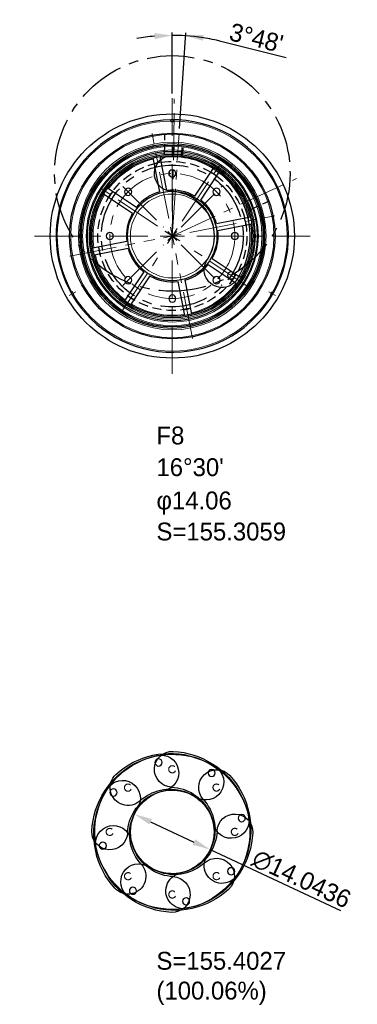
# Model space of a CAD drawing. Header units: millimetres. Extents: x -843 to 0, y -321 to 328.
# Tile 5 of 6: x -496 to -439, y -129 to 36. Entities that reach past the tile are written whole.
import ezdxf

# ---------------------------------------------------------------- set-up
doc = ezdxf.new("R2010")
doc.units = ezdxf.units.MM
doc.header["$LTSCALE"] = 0.25
doc.linetypes.add('CENTER', pattern=[50.8, 31.75, -6.35, 6.35, -6.35])
doc.linetypes.add('HIDDEN', pattern=[9.525, 6.35, -3.175])
for name, color, linetype, lineweight in [('01_中心線', 1, 'CENTER', 20), ('03_寸法・文字', 2, 'Continuous', 20), ('THV20-80-M6_絞りﾊﾞｰﾚﾙ', 7, 'Continuous', 30), ('THV20-80-M8_絞り菊座ﾘﾝｸﾞ', 30, 'Continuous', 30), ('画層1', 7, 'Continuous', 30), ('絞り羽根', 4, 'Continuous', 30)]:
    doc.layers.add(name, color=color, linetype=linetype, lineweight=lineweight)
doc.styles.add('VS Standard', font='txt', dxfattribs={"height": 3})
doc.dimstyles.new('VS Standard x1', dxfattribs={"dimtxt": 3, "dimasz": 3, "dimexe": 0.5, "dimexo": 0.8, "dimgap": 0.5, "dimtad": 3, "dimrnd": 0.0001, "dimzin": 9, "dimdsep": 46, "dimtxsty": 'VS Standard', "dimcen": 0, "dimaunit": 1, "dimadec": 0, "dimazin": 2, "dimtfac": 1, "dimtmove": 0, "dimatfit": 2, "dimfxl": 1, "dimtolj": 1, "dimtzin": 0, "dimarcsym": 0})

# ---------------------------------------------------------------- blocks, each defined once
blk = doc.blocks.new('*U92')
at = {"layer": '01_中心線', "color": 0}
for p, q in [((0, 4.1), (0, 23.12)), ((-23.12, 0), (-4.1, 0)), ((4.1, 0), (23.12, 0)), ((0, -23.12), (0, -4.1))]:
    blk.add_line(p, q, dxfattribs=at)
at = {"layer": '01_中心線', "color": 0, "linetype": 'Continuous'}
for p, q in [((0, -2.05), (0, 2.05)), ((-2.05, 0), (2.05, 0))]:
    blk.add_line(p, q, dxfattribs=at)
blk = doc.blocks.new('*U93')
at = {"layer": '01_中心線', "color": 0}
for p, q in [((0, 2.1), (0, 11.78)), ((-11.72, 0), (-2.1, 0)), ((2.1, 0), (11.72, 0)), ((0, -11.72), (0, -2.1))]:
    blk.add_line(p, q, dxfattribs=at)
at = {"layer": '01_中心線', "color": 0, "linetype": 'Continuous'}
for p, q in [((-1.05, 0), (1.05, 0)), ((0, -1.05), (0, 1.05))]:
    blk.add_line(p, q, dxfattribs=at)
blk = doc.blocks.new('*U94')
at = {"layer": 'THV20-80-M6_絞りﾊﾞｰﾚﾙ'}
blk.add_circle((0, 0), 0.6, dxfattribs=at)
blk = doc.blocks.new('*U95')
at = {"layer": 'THV20-80-M6_絞りﾊﾞｰﾚﾙ', "color": 0, "linetype": 'ByBlock', "lineweight": -2}
blk.add_blockref('*U94', (150, 310.5), dxfattribs=at)
for p, rotation in [((142.58, 307.42), 45.00000000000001), ((157.42, 307.42), 315), ((139.5, 300), 90), ((160.5, 300), 270), ((142.58, 292.58), 135), ((157.42, 292.58), 225), ((150, 289.5), 180)]:
    blk.add_blockref('*U94', p, dxfattribs=dict(at, rotation=rotation))
blk = doc.blocks.new('*U96')
at = {"layer": 'THV20-80-M6_絞りﾊﾞｰﾚﾙ'}
for p, q in [((-0.25, -0.15), (-0.25, 0.15)), ((0.25, -0.15), (0.25, 0.15)), ((0.25, -0.15), (-0.25, -0.15))]:
    blk.add_line(p, q, dxfattribs=at)
blk = doc.blocks.new('*U97')
at = {"layer": 'THV20-80-M6_絞りﾊﾞｰﾚﾙ', "color": 0, "linetype": 'ByBlock', "lineweight": -2}
blk.add_blockref('*U96', (150, 319.35), dxfattribs=at)
for p, rotation in [((133.24, 290.33), 120), ((166.76, 290.33), 240)]:
    blk.add_blockref('*U96', p, dxfattribs=dict(at, rotation=rotation))
blk = doc.blocks.new('*U98')
at = {"layer": '01_中心線', "color": 0}
blk.add_line((0.56, 0.32), (-0.56, -0.32), dxfattribs=at)
blk = doc.blocks.new('*U99')
at = {"layer": '01_中心線', "color": 0}
blk.add_line((-0.56, 0.32), (0.56, -0.32), dxfattribs=at)
blk = doc.blocks.new('*U146')
at = {"layer": 'THV20-80-M8_絞り菊座ﾘﾝｸﾞ'}
for p, q in [((-0.6, -2.91), (-0.6, 2.91)), ((0.6, -2.91), (0.6, 2.91))]:
    blk.add_line(p, q, dxfattribs=at)
blk.add_arc((0, -10.58), 12.5, 87.2487, 92.7513, dxfattribs=at)
blk = doc.blocks.new('*U147')
at = {"layer": 'THV20-80-M8_絞り菊座ﾘﾝｸﾞ', "color": 0, "linetype": 'ByBlock', "lineweight": -2}
blk.add_blockref('*U146', (-150, 310.58), dxfattribs=at)
for p, rotation in [((-157.48, 307.48), 45.00000000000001), ((-142.52, 307.48), 315.0000000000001), ((-160.58, 300), 90), ((-139.42, 300), 270.0000000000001), ((-157.48, 292.52), 135), ((-142.52, 292.52), 225), ((-150, 289.42), 180)]:
    blk.add_blockref('*U146', p, dxfattribs=dict(at, rotation=rotation))
blk = doc.blocks.new('*U148')
at = {"layer": '01_中心線', "color": 0}
for p, q in [((0, 3.01), (0, 17.55)), ((-17.55, 0), (-3.01, 0)), ((3.01, 0), (17.55, 0)), ((0, -17.55), (0, -3.01))]:
    blk.add_line(p, q, dxfattribs=at)
at = {"layer": '01_中心線', "color": 0, "linetype": 'Continuous'}
for p, q in [((-1.505, 0), (1.505, 0)), ((0, -1.505), (0, 1.505))]:
    blk.add_line(p, q, dxfattribs=at)
blk = doc.blocks.new('*U149')
at = {"layer": '01_中心線', "color": 0}
for p, q in [((0, 3.01), (0, 15.55)), ((-15.55, 0), (-3.01, 0)), ((3.01, 0), (15.71, 0)), ((0, -15.55), (0, -3.01))]:
    blk.add_line(p, q, dxfattribs=at)
at = {"layer": '01_中心線', "color": 0, "linetype": 'Continuous'}
for p, q in [((-1.5, 0), (1.5, 0)), ((0, -1.5), (0, 1.5))]:
    blk.add_line(p, q, dxfattribs=at)
blk = doc.blocks.new('*U141')
at = {"layer": '絞り羽根', "color": 3, "linetype": 'HIDDEN', "lineweight": 20}
blk.add_circle((0, 10.5), 0.6, dxfattribs=at)
at = {"layer": '絞り羽根', "color": 0}
blk.add_circle((-10.65, -6.15), 0.6, dxfattribs=at)
for centre, radius, start, end in [((0, 0), 13.5, 90, 210), ((0, 10.5), 3, 270, 90), ((0, 0), 7.5, 90, 210), ((-9.09, -5.25), 3, 210, 30)]:
    blk.add_arc(centre, radius, start, end, dxfattribs=at)
blk = doc.blocks.new('*U182')
at = {"layer": '絞り羽根', "xscale": -1, "rotation": 349.4416330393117}
blk.add_blockref('*U141', (-5.64, -1.62), dxfattribs=at)
blk = doc.blocks.new('*U183')
at = {"layer": '画層1', "color": 0, "linetype": 'ByBlock', "lineweight": -2}
blk.add_blockref('*U182', (-466.28, 1.8), dxfattribs=at)
blk = doc.blocks.new('*U180')
at = {"layer": '画層1', "rotation": 355.2073321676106}
blk.add_blockref('*U183', (464.5, -40.75), dxfattribs=at)
blk = doc.blocks.new('*U181')
at = {"layer": '03_寸法・文字', "color": 0, "linetype": 'ByBlock', "lineweight": -2}
blk.add_blockref('*U180', (-467.02, 1.52), dxfattribs=at)
blk = doc.blocks.new('*U178')
at = {"layer": '03_寸法・文字', "rotation": 0.0964291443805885}
blk.add_blockref('*U181', (467.02, -0.73), dxfattribs=at)
blk = doc.blocks.new('*U179')
at = {"layer": '03_寸法・文字', "color": 0, "linetype": 'ByBlock', "lineweight": -2}
blk.add_blockref('*U178', (-467.01, 1.52), dxfattribs=at)
blk = doc.blocks.new('*U176')
at = {"layer": '03_寸法・文字', "rotation": 359.939424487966}
blk.add_blockref('*U179', (467.01, -2.01), dxfattribs=at)
blk = doc.blocks.new('*U177')
at = {"layer": '03_寸法・文字', "color": 0, "linetype": 'ByBlock', "lineweight": -2}
blk.add_blockref('*U176', (-467.02, 1.52), dxfattribs=at)
blk = doc.blocks.new('*U174')
at = {"layer": '03_寸法・文字', "rotation": 359.9126413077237}
blk.add_blockref('*U177', (467.01, -2.23), dxfattribs=at)
blk = doc.blocks.new('*U175')
at = {"layer": '03_寸法・文字', "color": 0, "linetype": 'ByBlock', "lineweight": -2}
blk.add_blockref('*U174', (-467.03, 1.51), dxfattribs=at)
blk = doc.blocks.new('*U172')
at = {"layer": '03_寸法・文字', "rotation": 12.79278165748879}
blk.add_blockref('*U175', (455.77, 101.94), dxfattribs=at)
blk = doc.blocks.new('*U173')
at = {"layer": '03_寸法・文字', "color": 0, "linetype": 'ByBlock', "lineweight": -2}
blk.add_blockref('*U172', (-465.11, 2.39), dxfattribs=at)
blk = doc.blocks.new('*U216')
at = {"layer": '絞り羽根', "xscale": -1, "rotation": 349.4416330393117}
blk.add_blockref('*U141', (-5.64, -1.62), dxfattribs=at)
blk = doc.blocks.new('*U217')
at = {"layer": '画層1', "color": 0, "linetype": 'ByBlock', "lineweight": -2}
blk.add_blockref('*U216', (-466.28, 1.8), dxfattribs=at)
blk = doc.blocks.new('*U212')
at = {"layer": '画層1', "rotation": 355.2073321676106}
blk.add_blockref('*U217', (464.5, -40.75), dxfattribs=at)
blk = doc.blocks.new('*U213')
at = {"layer": '03_寸法・文字', "color": 0, "linetype": 'ByBlock', "lineweight": -2}
blk.add_blockref('*U212', (-467.02, 1.52), dxfattribs=at)
blk = doc.blocks.new('*U208')
at = {"layer": '03_寸法・文字', "rotation": 0.0964291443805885}
blk.add_blockref('*U213', (467.02, -0.73), dxfattribs=at)
blk = doc.blocks.new('*U209')
at = {"layer": '03_寸法・文字', "color": 0, "linetype": 'ByBlock', "lineweight": -2}
blk.add_blockref('*U208', (-467.01, 1.52), dxfattribs=at)
blk = doc.blocks.new('*U204')
at = {"layer": '03_寸法・文字', "rotation": 359.939424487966}
blk.add_blockref('*U209', (467.01, -2.01), dxfattribs=at)
blk = doc.blocks.new('*U205')
at = {"layer": '03_寸法・文字', "color": 0, "linetype": 'ByBlock', "lineweight": -2}
blk.add_blockref('*U204', (-467.02, 1.52), dxfattribs=at)
blk = doc.blocks.new('*U200')
at = {"layer": '03_寸法・文字', "rotation": 359.9126413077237}
blk.add_blockref('*U205', (467.01, -2.23), dxfattribs=at)
blk = doc.blocks.new('*U201')
at = {"layer": '03_寸法・文字', "color": 0, "linetype": 'ByBlock', "lineweight": -2}
blk.add_blockref('*U200', (-467.03, 1.51), dxfattribs=at)
blk = doc.blocks.new('*U196')
at = {"layer": '03_寸法・文字', "rotation": 12.79278165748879}
blk.add_blockref('*U201', (455.77, 101.94), dxfattribs=at)
blk = doc.blocks.new('*U197')
at = {"layer": '03_寸法・文字', "color": 0, "linetype": 'ByBlock', "lineweight": -2}
for p, rotation in [((-468.24, 5.15), 45.00000000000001), ((-475.15, 1.76), 135), ((-472.39, 4.89), 90), ((-464.85, -1.76), 314.9999999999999), ((-471.76, -5.15), 225), ((-474.89, -2.39), 180), ((-467.61, -4.89), 269.9999999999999)]:
    blk.add_blockref('*U196', p, dxfattribs=dict(at, rotation=rotation))
blk.add_blockref('*U196', (-465.11, 2.39), dxfattribs=at)
blk = doc.blocks.new('*D312')
at = {"layer": '03_寸法・文字', "color": 0, "lineweight": -2}
for p, q in [((-470, 23.92), (-470, 34.17)), ((-468.8, 18.02), (-467.73, 34.1)), ((-461.84, 32.67), (-450.91, 29.94))]:
    blk.add_line(p, q, dxfattribs=at)
for start, end in [(95.1063, 100.2126), (86.1932, 90), (75.9704, 86.1932), (75.9806, 81.0869)]:
    blk.add_arc((-470, 0), 33.67, start, end, dxfattribs=at)
at = {"layer": '03_寸法・文字', "color": 0}
for points in [[(-473.02, 34.04), (-472.97, 33.04), (-470, 33.67)], [(-464.84, 32.77), (-464.73, 33.76), (-467.76, 33.6)]]:
    blk.add_solid(points, dxfattribs=at)
at = {"layer": 'Defpoints', "color": 0}
for p in [(-469.25, 33.66), (-470, 23.12), (-468.85, 17.23), (-470, 4.1), (-470, 0)]:
    blk.add_point(p, dxfattribs=at)
at = {"layer": '03_寸法・文字', "color": 0, "insert": (-455.89, 33.24), "char_height": 3, "attachment_point": 5, "rotation": 345.9704, "style": 'VS Standard'}
blk.add_mtext("\\A1;3°48'", dxfattribs=at)
blk = doc.blocks.new('*D319')
at = {"layer": '03_寸法・文字', "color": 0, "lineweight": -2}
for p, q in [((-473.64, -98.3), (-466.36, -101.7)), ((-463.64, -102.97), (-441.78, -113.18))]:
    blk.add_line(p, q, dxfattribs=at)
at = {"layer": '03_寸法・文字', "color": 0}
for points in [[(-473.43, -97.85), (-473.86, -98.75), (-476.36, -97.03)], [(-466.14, -101.25), (-466.57, -102.15), (-463.64, -102.97)]]:
    blk.add_solid(points, dxfattribs=at)
at = {"layer": 'Defpoints', "color": 0}
for p in [(-476.36, -97.03), (-463.64, -102.97)]:
    blk.add_point(p, dxfattribs=at)
at = {"layer": '03_寸法・文字', "color": 0, "insert": (-448.32, -107.92), "char_height": 3, "attachment_point": 5, "rotation": 334.9704, "style": 'VS Standard'}
blk.add_mtext('\\A1;∅14.0436', dxfattribs=at)

msp = doc.modelspace()

# ---------------------------------------------------------------- linework, layer by layer
at = {"layer": '01_中心線'}
for q in [(-469.6655, 22.99757), (-468.8538, 17.22582), (-449.12675, 9.65957)]:
    msp.add_line((-470, 0), q, dxfattribs=at)
msp.add_circle((-470, 0), 10.5, dxfattribs=at)
at = {"layer": '03_寸法・文字'}
msp.add_circle((-470, 0), 7.03, dxfattribs=at)
at = {"layer": 'THV20-80-M6_絞りﾊﾞｰﾚﾙ', "color": 3, "linetype": 'HIDDEN'}
for p, q in [((-471.30106, 13.68831), (-471.24992, 17.20466)), ((-456.96593, 4.37898), (-453.77439, 5.85593))]:
    msp.add_line(p, q, dxfattribs=at)
at = {"layer": 'THV20-80-M6_絞りﾊﾞｰﾚﾙ'}
for radius in [20.5, 17.25, 15.5, 15.25, 14.25, 13.75, 7.5]:
    msp.add_circle((-470, 0), radius, dxfattribs=at)
at = {"layer": 'THV20-80-M6_絞りﾊﾞｰﾚﾙ', "lineweight": 9}
for radius in [17.05, 15.45, 14.45, 13.95]:
    msp.add_circle((-470, 0), radius, dxfattribs=at)
at = {"layer": 'THV20-80-M6_絞りﾊﾞｰﾚﾙ', "lineweight": 20}
msp.add_circle((-470, 0), 15.75, dxfattribs=at)
at = {"layer": 'THV20-80-M6_絞りﾊﾞｰﾚﾙ'}
for start, end in [(90.7345814, 210.7345814), (330.7345814, 90.7345814), (210.7345814, 330.7345814)]:
    msp.add_arc((-470, 0), 19.5, start, end, dxfattribs=at)
at = {"layer": 'THV20-80-M6_絞りﾊﾞｰﾚﾙ', "lineweight": 9}
for start, end in [(90.7421941, 209.2578059), (330.7421941, 89.2578059), (210.7421941, 329.2578059)]:
    msp.add_arc((-470, 0), 19.3, start, end, dxfattribs=at)
at = {"layer": 'THV20-80-M8_絞り菊座ﾘﾝｸﾞ', "color": 3, "linetype": 'HIDDEN'}
for p, q in [((-469.96691, 13.29996), (-469.83721, 15.24913)), ((-469.79163, 13.29837), (-469.6624, 15.24626)), ((-468.4446, 13.20874), (-468.31461, 15.15658)), ((-468.27066, 13.18709), (-468.14096, 15.13626))]:
    msp.add_line(p, q, dxfattribs=at)
at = {"layer": 'THV20-80-M8_絞り菊座ﾘﾝｸﾞ'}
for radius in [15.25, 13.5]:
    msp.add_circle((-470, 0), radius, dxfattribs=at)
at = {"layer": 'THV20-80-M8_絞り菊座ﾘﾝｸﾞ', "lineweight": 9}
msp.add_circle((-470, 0), 15.05, dxfattribs=at)
at = {"layer": 'THV20-80-M8_絞り菊座ﾘﾝｸﾞ', "color": 3, "linetype": 'HIDDEN'}
msp.add_circle((-470, 0), 12.5, dxfattribs=at)
at = {"layer": 'THV20-80-M8_絞り菊座ﾘﾝｸﾞ', "color": 7, "linetype": 'CENTER'}
msp.add_circle((-470, 0), 11.894, dxfattribs=at)
at = {"layer": 'THV20-80-M8_絞り菊座ﾘﾝｸﾞ', "lineweight": 9}
for start, end in [(58.7788251, 98.607526), (103.7788251, 143.607526), (13.7788251, 53.607526), (148.7788251, 188.607526), (328.7788251, 8.607526), (193.7788251, 233.607526), (283.7788251, 323.607526), (238.7788251, 278.607526)]:
    msp.add_arc((-470, 0), 13.3, start, end, dxfattribs=at)
at = {"layer": 'THV20-80-M8_絞り菊座ﾘﾝｸﾞ'}
for start, end in [(105.6623122, 141.7240389), (60.6623122, 96.7240389), (15.6623122, 51.7240389), (150.6623122, 186.7240389), (330.6623122, 6.7240389), (195.6623122, 231.7240389), (285.6623122, 321.7240389), (240.6623122, 276.7240389)]:
    msp.add_arc((-470, 0), 7.7, start, end, dxfattribs=at)
at = {"layer": '画層1', "linetype": 'CENTER'}
msp.add_circle((-470, 10.5), 19.76588, dxfattribs=at)
at = {"layer": '絞り羽根', "color": 1}
msp.add_circle((-470, -100), 7.02178, dxfattribs=at)

# ---------------------------------------------------------------- block references
at = {"layer": '01_中心線'}
for name, p in [('*U92', (-470, 0)), ('*U98', (-486.7569, -9.6746)), ('*U99', (-453.2431, -9.6746))]:
    msp.add_blockref(name, p, dxfattribs=at)
for name, rotation in [('*U149', 56.19317557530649), ('*U148', 11.19317557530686), ('*U93', 315)]:
    msp.add_blockref(name, (-470, 0), dxfattribs=dict(at, rotation=rotation))
at = {"layer": '03_寸法・文字'}
for name, p in [('*U173', (0, 0)), ('*U197', (0, -100))]:
    msp.add_blockref(name, p, dxfattribs=at)
at = {"layer": 'THV20-80-M6_絞りﾊﾞｰﾚﾙ', "xscale": -1}
for name in ['*U97', '*U95']:
    msp.add_blockref(name, (-320, -300), dxfattribs=at)
at = {"layer": 'THV20-80-M8_絞り菊座ﾘﾝｸﾞ', "rotation": 11.19317557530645}
msp.add_blockref('*U147', (-264.618, -265.17586), dxfattribs=at)

# ---------------------------------------------------------------- texts
at = {"layer": '03_寸法・文字', "char_height": 3, "attachment_point": 1, "style": 'VS Standard'}
for s, insert in [('F8', (-472.65942, -31.97922)), ("16°30'", (-472.65942, -37.29678)), ('φ14.06', (-472.65942, -42.8804)), ('S=155.3059', (-472.65942, -48.09162)), ('S=155.4027\\P(100.06%)', (-472.65942, -120.13396))]:
    msp.add_mtext(s, dxfattribs=dict(at, insert=insert))

# ---------------------------------------------------------------- dimensions: what is measured, and where the dimension line sits
at = {"layer": '03_寸法・文字'}
dim = msp.add_angular_dim_2l(base=(-469.2543, 33.66462), line1=((-470, 4.1), (-470, 23.12)), line2=((-470, 0), (-468.8538, 17.22582)), dimstyle='VS Standard x1', override={"dimadec": 2}, dxfattribs=at)
dim.commit()
dim.dimension.update_dxf_attribs({"geometry": '*D312', "text_midpoint": (-455.88807, 33.24345)})
dim = msp.add_diameter_dim_2p(p1=(-476.36236, -97.02918), p2=(-463.63764, -102.97082), dimstyle='VS Standard x1', override={"dimdec": 4}, dxfattribs=at)
dim.commit()
dim.dimension.update_dxf_attribs({"geometry": '*D319', "text_midpoint": (-449.16718, -109.72761), "dimtype": 163})

doc.saveas('drawing.dxf')
